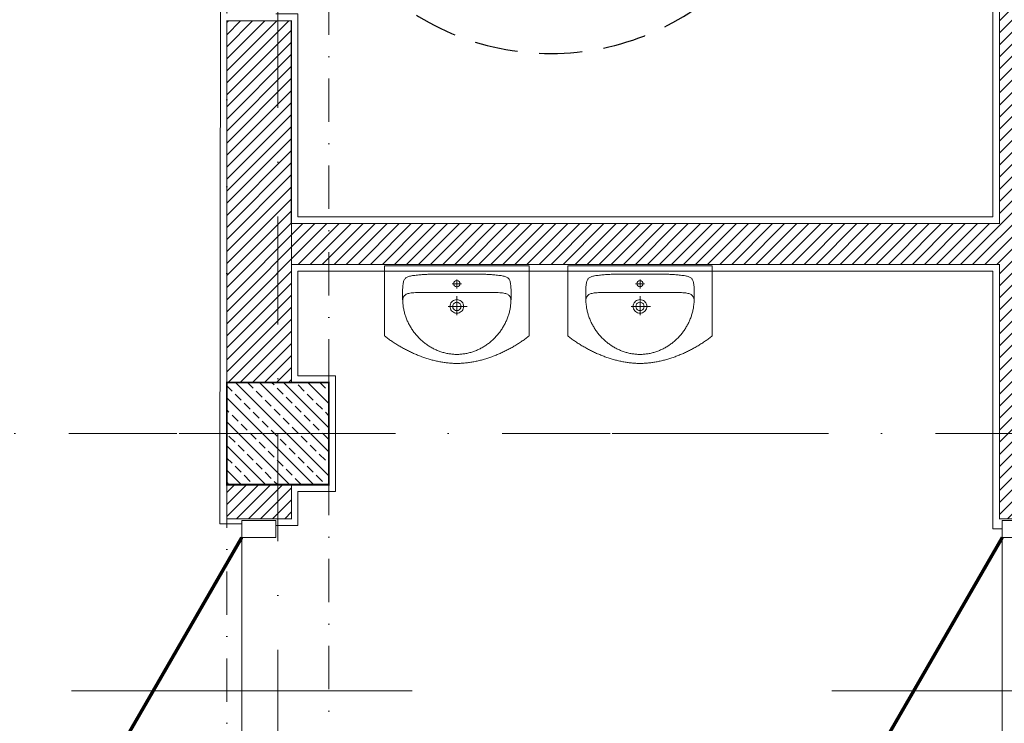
# Model space of a CAD drawing. Extents: x 4615668 to 9294084, y 5331114 to 10688993.
# Tile 22 of 181: x 4652011 to 4652300, y 5336147 to 5336354. Entities that reach past the tile are written whole.
import ezdxf

# ---------------------------------------------------------------- set-up
doc = ezdxf.new("R2010")
doc.units = 0
doc.header["$MEASUREMENT"] = 0
doc.linetypes.add('DASHDOT', pattern=[25.4, 12.7, -6.35, 0, -6.35])
doc.linetypes.add('DASHED', pattern=[19.05, 12.7, -6.35])
for name, color, linetype in [('1', 7, 'Continuous'), ('MEBLE', 41, 'Continuous'), ('sciany', 1, 'Continuous'), ('STOLARKA', 4, 'Continuous')]:
    doc.layers.add(name, color=color, linetype=linetype)
for name, color, linetype, lineweight in [('A_widok', 8, 'Continuous', 0), ('hatch', 253, 'Continuous', 0), ('Osie', 175, 'DASHDOT', 9), ('sciany - mur', 1, 'Continuous', 30), ('tynk', 252, 'Continuous', 5), ('WYPOSAŻENIE', 223, 'Continuous', 9)]:
    doc.layers.add(name, color=color, linetype=linetype, lineweight=lineweight)

# ---------------------------------------------------------------- blocks, each defined once
blk = doc.blocks.new('G$C61CBF25F')
at = {"layer": 'Osie', "lineweight": 0, "ltscale": 2.5}
for p, q in [((855, 0), (855, 1880)), ((1525, 1240), (-5, 1240))]:
    blk.add_line(p, q, dxfattribs=at)
blk = doc.blocks.new('Widok z gory')
at = {"layer": '1', "color": 1}
for p, q in [((2.59, -8.93), (7.1, -7.36)), ((7.1, -7.36), (12.64, -8.12)), ((12.64, -8.12), (13.52, -8.77)), ((-35.54, -10.91), (-35.54, -13.05)), ((-16.25, -10.91), (-35.54, -10.91)), ((-17.02, -8.77), (-30.61, -8.77)), ((-30.61, -8.77), (-30.61, -9.84)), ((-30.61, -9.84), (-16.67, -9.84)), ((-12.43, -20.98), (-16.64, -9.89)), ((-10.7, -9.3), (-3.7, -18.12)), ((0.06, -8.77), (0.88, -8.77)), ((0.88, -8.77), (0.88, -12.2)), ((0.88, -8.77), (2.59, -8.77)), ((2.59, -8.77), (2.59, -11.75)), ((7.95, -11.75), (9.32, -10.34)), ((12.97, -11.05), (7.95, -11.75)), ((22.29, -10.91), (8.77, -10.91)), ((9.32, -10.34), (12.64, -8.77)), ((17.58, -9.84), (10.38, -9.84)), ((12.64, -8.77), (17.58, -8.77)), ((12.85, -11.75), (12.97, -11.05)), ((17.58, -9.84), (17.58, -8.77)), ((22.29, -10.91), (22.29, -13.05)), ((22.29, -10.91), (22.29, -13.05)), ((-35.54, -13.05), (-15.44, -13.05)), ((-15.03, -14.12), (-21.12, -14.12)), ((-21.12, -14.12), (-21.12, -15.46)), ((-8.72, -11.79), (0.92, -12.2)), ((-7.72, -13.05), (22.29, -13.05)), ((-6.87, -14.12), (-2.88, -14.12)), ((-2.88, -13.42), (-2.88, -17.17)), ((-2.88, -13.42), (-2.88, -17.17)), ((-2.88, -13.42), (-2.88, -18.24)), ((-2.88, -13.42), (31.55, -13.42)), ((-2.88, -13.42), (-2.88, -18.24)), ((2.59, -11.75), (0.88, -12.2)), ((2.59, -11.75), (7.67, -13.05)), ((7.67, -13.05), (12.85, -11.75)), ((31.55, -13.42), (31.55, -18.24)), ((71.13, -14.12), (45.66, -14.12)), ((-21.12, -15.46), (-14.52, -15.46)), ((-5.81, -15.46), (-2.88, -15.46)), ((-2.88, -15.3), (-2.88, -18.24)), ((39.65, -26.61), (39.65, -15.46)), ((45.56, -15.46), (71.13, -15.46)), ((57.81, -26.07), (57.81, -15.46)), ((68.52, -15.46), (68.52, -25.15)), ((-2.88, -18.24), (31.55, -18.24)), ((-2.88, -20), (-1.06, -37.25)), ((-13.73, -34.35), (-12.43, -20.98)), ((-2.88, -22.36), (3.87, -29.1)), ((-2.88, -22.36), (6.76, -26.64)), ((6.76, -26.64), (8.9, -40.03)), ((4.62, -30.92), (4.62, -41.31)), ((57.81, -37.95), (57.81, -30.39)), ((68.52, -37.95), (68.52, -30.24)), ((-5.45, -34.74), (-10.27, -33.67)), ((39.65, -34.04), (39.65, -51.51)), ((-2.88, -37.31), (-2.88, -48.23)), ((-2.88, -37.31), (0.34, -41.1)), ((8.9, -40.03), (8.9, -45.51)), ((57.81, -37.95), (68.52, -37.95)), ((57.81, -37.95), (68.52, -37.95)), ((0.34, -41.1), (0.34, -42.77)), ((0.34, -41.1), (0.34, -42.77)), ((0.34, -44.44), (0.34, -42.77)), ((0.34, -44.44), (0.34, -42.77)), ((-2.88, -48.23), (0.34, -44.44)), ((4.62, -54.62), (4.62, -44.23)), ((6.76, -58.9), (8.9, -45.51)), ((-2.88, -65.54), (-1.06, -48.29)), ((57.77, -55.12), (57.77, -47.59)), ((57.77, -47.59), (68.52, -47.59)), ((68.43, -55.55), (68.43, -47.59)), ((-13.73, -51.19), (-12.44, -64.6)), ((-10.27, -51.87), (-5.45, -50.8)), ((-2.88, -63.18), (3.87, -56.44)), ((-2.88, -63.18), (1.8, -58.5)), ((-2.88, -63.18), (6.76, -58.9)), ((-2.88, -63.18), (6.76, -58.9)), ((39.65, -70.08), (39.65, -59.03)), ((57.69, -58.95), (57.55, -71.42)), ((68.52, -70.08), (68.52, -60.42)), ((-12.44, -64.6), (-16.64, -75.65)), ((-10.7, -76.25), (-3.7, -67.42)), ((-2.88, -72.12), (-2.88, -67.3)), ((-2.88, -67.3), (31.55, -67.3)), ((-2.88, -72.12), (-2.88, -67.3)), ((-2.88, -70.24), (-2.88, -67.3)), ((-2.88, -72.12), (-2.88, -68.37)), ((-2.88, -72.12), (-2.88, -68.37)), ((31.55, -72.12), (31.55, -67.3)), ((-21.12, -70.08), (-14.52, -70.08)), ((-21.12, -71.42), (-21.12, -70.08)), ((-15.03, -71.42), (-21.12, -71.42)), ((-6.87, -71.42), (-2.88, -71.42)), ((-5.81, -70.08), (-2.88, -70.08)), ((-2.88, -72.12), (31.55, -72.12)), ((45.56, -70.08), (62.59, -70.08)), ((45.56, -71.42), (58.25, -71.42)), ((57.55, -71.42), (71.18, -71.42)), ((71.18, -70.08), (71.18, -71.42)), ((-35.54, -74.63), (-35.54, -72.49)), ((-35.54, -72.49), (-15.44, -72.49)), ((-16.25, -74.63), (-35.54, -74.63)), ((-8.72, -73.75), (0.92, -73.35)), ((-7.72, -72.49), (22.29, -72.49)), ((0.88, -76.77), (0.88, -73.35)), ((2.59, -73.79), (0.88, -73.35)), ((2.59, -73.79), (7.67, -72.49)), ((2.59, -76.77), (2.59, -73.79)), ((7.67, -72.49), (12.85, -73.79)), ((12.97, -74.49), (7.95, -73.79)), ((7.95, -73.79), (9.32, -75.2)), ((22.29, -74.63), (8.77, -74.63)), ((12.85, -73.79), (12.97, -74.49)), ((22.29, -74.63), (22.29, -72.49)), ((22.29, -74.63), (22.29, -72.49)), ((-30.61, -75.7), (-16.67, -75.7)), ((-30.61, -76.77), (-30.61, -75.7)), ((-17.02, -76.77), (-30.61, -76.77)), ((0.06, -76.77), (0.88, -76.77)), ((0.88, -76.77), (2.59, -76.77)), ((2.59, -76.61), (7.1, -78.18)), ((7.1, -78.18), (12.64, -77.42)), ((9.32, -75.2), (12.64, -76.77)), ((17.58, -75.7), (10.38, -75.7)), ((12.64, -76.77), (17.58, -76.77)), ((12.64, -77.42), (13.52, -76.77)), ((17.58, -75.7), (17.58, -76.77))]:
    blk.add_line(p, q, dxfattribs=at)
for points in [[(-16.67, -9.84), (-16.71, -9.63), (-16.75, -9.43), (-16.78, -9.24), (-16.81, -9.05), (-16.84, -8.88), (-16.86, -8.72), (-16.88, -8.56), (-16.89, -8.41), (-16.9, -8.28), (-16.91, -8.15), (-16.91, -8.03), (-16.9, -7.92), (-16.9, -7.82), (-16.89, -7.73), (-16.87, -7.65), (-16.86, -7.58), (-16.83, -7.52), (-16.8, -7.45), (-16.75, -7.39), (-16.7, -7.33), (-16.64, -7.27), (-16.57, -7.22), (-16.49, -7.16), (-16.4, -7.11), (-16.3, -7.06), (-16.19, -7.01), (-16.07, -6.97), (-15.94, -6.92), (-15.81, -6.88), (-15.66, -6.84), (-15.51, -6.8), (-15.35, -6.77)], [(-15.35, -6.77), (-14.19, -6.82), (-13.06, -6.88), (-11.95, -6.96), (-10.87, -7.04), (-9.82, -7.13), (-8.79, -7.23), (-7.79, -7.34), (-6.81, -7.46), (-5.86, -7.59), (-4.94, -7.73), (-4.04, -7.88), (-3.17, -8.04), (-2.32, -8.21), (-1.5, -8.38), (-0.71, -8.57), (0.06, -8.77)], [(6.76, -26.64), (8.93, -26.33), (11.02, -26.04), (13.03, -25.78), (14.97, -25.56), (16.82, -25.36), (18.6, -25.2), (20.3, -25.06), (21.92, -24.96), (23.46, -24.89), (24.92, -24.85), (26.3, -24.85), (27.61, -24.87), (28.83, -24.92), (29.98, -25.01), (31.05, -25.13), (32.04, -25.27), (32.97, -25.43), (33.84, -25.58), (34.66, -25.72), (35.43, -25.85), (36.15, -25.97), (36.81, -26.08), (37.43, -26.17), (37.99, -26.26), (38.5, -26.34), (38.95, -26.41), (39.36, -26.47), (39.71, -26.52), (40.01, -26.56), (40.26, -26.59), (40.46, -26.6), (40.61, -26.61), (40.73, -26.62), (40.85, -26.64), (40.96, -26.67), (41.08, -26.71), (41.19, -26.76), (41.31, -26.82), (41.42, -26.89), (41.53, -26.97), (41.64, -27.06), (41.75, -27.16), (41.85, -27.27), (41.96, -27.4), (42.06, -27.53), (42.17, -27.67), (42.27, -27.82), (42.37, -27.98), (42.47, -28.15), (42.55, -28.32), (42.63, -28.49), (42.7, -28.67), (42.77, -28.85), (42.82, -29.02), (42.87, -29.21), (42.91, -29.39), (42.93, -29.57), (42.96, -29.76), (42.97, -29.95), (42.97, -30.14), (42.97, -30.34), (42.96, -30.53), (42.93, -30.73), (42.91, -30.93), (42.87, -31.13), (42.82, -31.32), (42.76, -31.5), (42.69, -31.68), (42.62, -31.85), (42.53, -32.01), (42.44, -32.17), (42.33, -32.32), (42.22, -32.46), (42.09, -32.6), (41.96, -32.73), (41.81, -32.86), (41.66, -32.97), (41.5, -33.08), (41.33, -33.19), (41.14, -33.29), (40.96, -33.37), (40.77, -33.46), (40.58, -33.53), (40.38, -33.59), (40.19, -33.64), (39.99, -33.69), (39.79, -33.73), (39.59, -33.75), (39.39, -33.77), (39.19, -33.78), (38.98, -33.79), (38.78, -33.78), (38.57, -33.76), (38.36, -33.74), (38.14, -33.7), (37.93, -33.66), (37.71, -33.62), (37.49, -33.59), (37.26, -33.57), (37.03, -33.56), (36.79, -33.56), (36.54, -33.57), (36.29, -33.59), (36.04, -33.62), (35.78, -33.66), (35.51, -33.71), (35.24, -33.78), (34.96, -33.85), (34.68, -33.93), (34.39, -34.03), (34.1, -34.13), (33.8, -34.25), (33.42, -34.39), (32.89, -34.59), (32.19, -34.84), (31.34, -35.14), (30.34, -35.49), (29.17, -35.9), (27.85, -36.35), (26.37, -36.86), (24.74, -37.42), (22.95, -38.03), (21, -38.69), (18.89, -39.4), (16.63, -40.17), (14.21, -40.98), (11.64, -41.85), (8.9, -42.77)], [(41.57, -26.64), (42.81, -26.33), (44, -26.04), (45.13, -25.78), (46.21, -25.56), (47.23, -25.37), (48.19, -25.21), (49.1, -25.08), (49.96, -24.98), (50.75, -24.91), (51.5, -24.88), (52.18, -24.88), (52.81, -24.91), (53.39, -24.97), (53.91, -25.06), (54.37, -25.18), (54.78, -25.34), (55.16, -25.5), (55.55, -25.64), (55.95, -25.76), (56.37, -25.87), (56.79, -25.95), (57.22, -26.02), (57.65, -26.06), (58.1, -26.09), (58.56, -26.1), (59.02, -26.08), (59.5, -26.05), (59.98, -26), (60.47, -25.93), (60.97, -25.84), (61.48, -25.73), (62, -25.6), (62.52, -25.47), (63.01, -25.35), (63.47, -25.23), (63.91, -25.12), (64.33, -25.02), (64.72, -24.92), (65.09, -24.84), (65.44, -24.76), (65.76, -24.69), (66.06, -24.63), (66.34, -24.58), (66.59, -24.54), (66.82, -24.5), (67.02, -24.47), (67.2, -24.45), (67.36, -24.44), (67.5, -24.44), (67.65, -24.47), (67.8, -24.53), (67.95, -24.61), (68.1, -24.72), (68.25, -24.85), (68.4, -25.01), (68.56, -25.19), (68.71, -25.4), (68.87, -25.64), (69.02, -25.9), (69.18, -26.19), (69.34, -26.5), (69.5, -26.84), (69.66, -27.2), (69.83, -27.59), (69.98, -27.98), (70.11, -28.34), (70.23, -28.67), (70.32, -28.98), (70.39, -29.26), (70.44, -29.51), (70.47, -29.73), (70.48, -29.93), (70.47, -30.1), (70.44, -30.24), (70.39, -30.35), (70.32, -30.43), (70.23, -30.49), (70.11, -30.52), (69.98, -30.53), (69.83, -30.5), (69.66, -30.46), (69.47, -30.42), (69.28, -30.38), (69.07, -30.34), (68.84, -30.3), (68.6, -30.25), (68.35, -30.21), (68.09, -30.16), (67.81, -30.11), (67.52, -30.07), (67.21, -30.02), (66.89, -29.97), (66.56, -29.92), (66.22, -29.87), (65.86, -29.81), (65.48, -29.76), (65.11, -29.71), (64.74, -29.66), (64.37, -29.63), (64.01, -29.6), (63.66, -29.58), (63.31, -29.57), (62.97, -29.56), (62.63, -29.56), (62.3, -29.57), (61.97, -29.59), (61.65, -29.62), (61.33, -29.65), (61.03, -29.69), (60.72, -29.74), (60.42, -29.79), (60.13, -29.85), (59.83, -29.93), (59.52, -30.01), (59.2, -30.1), (58.86, -30.21), (58.51, -30.32), (58.14, -30.44), (57.76, -30.58), (57.36, -30.72), (56.96, -30.88), (56.53, -31.05), (56.1, -31.22), (55.65, -31.41), (55.18, -31.61), (54.7, -31.82), (54.21, -32.04), (53.7, -32.26), (53.18, -32.49), (52.63, -32.68), (52.06, -32.85), (51.47, -32.99), (50.86, -33.1), (50.22, -33.18), (49.57, -33.24), (48.88, -33.27), (48.18, -33.27), (47.46, -33.25), (46.71, -33.2), (45.94, -33.12), (45.15, -33.01), (44.33, -32.88), (43.5, -32.72), (42.64, -32.53)], [(6.76, -58.9), (8.93, -59.22), (11.02, -59.5), (13.03, -59.76), (14.97, -59.99), (16.82, -60.18), (18.6, -60.34), (20.3, -60.48), (21.92, -60.58), (23.46, -60.65), (24.92, -60.69), (26.3, -60.69), (27.61, -60.67), (28.83, -60.62), (29.98, -60.53), (31.05, -60.41), (32.04, -60.27), (32.97, -60.11), (33.84, -59.96), (34.66, -59.82), (35.43, -59.69), (36.15, -59.57), (36.81, -59.47), (37.43, -59.37), (37.99, -59.28), (38.5, -59.2), (38.95, -59.13), (39.36, -59.07), (39.71, -59.02), (40.01, -58.98), (40.26, -58.96), (40.46, -58.94), (40.61, -58.93), (40.73, -58.92), (40.85, -58.9), (40.96, -58.87), (41.08, -58.83), (41.19, -58.78), (41.31, -58.72), (41.42, -58.65), (41.53, -58.57), (41.64, -58.48), (41.75, -58.38), (41.85, -58.27), (41.96, -58.15), (42.06, -58.01), (42.17, -57.87), (42.27, -57.72), (42.37, -57.56), (42.47, -57.39), (42.55, -57.22), (42.63, -57.05), (42.7, -56.87), (42.77, -56.7), (42.82, -56.52), (42.87, -56.34), (42.91, -56.15), (42.93, -55.97), (42.96, -55.78), (42.97, -55.59), (42.97, -55.4), (42.97, -55.21), (42.96, -55.01), (42.93, -54.81), (42.91, -54.61), (42.87, -54.42), (42.82, -54.22), (42.76, -54.04), (42.69, -53.86), (42.62, -53.69), (42.53, -53.53), (42.44, -53.37), (42.33, -53.22), (42.22, -53.08), (42.09, -52.94), (41.96, -52.81), (41.81, -52.68), (41.66, -52.57), (41.5, -52.46), (41.33, -52.35), (41.14, -52.26), (40.96, -52.17), (40.77, -52.09), (40.58, -52.01), (40.38, -51.95), (40.19, -51.9), (39.99, -51.85), (39.79, -51.81), (39.59, -51.79), (39.39, -51.77), (39.19, -51.76), (38.98, -51.76), (38.78, -51.76), (38.57, -51.78), (38.36, -51.8), (38.14, -51.84), (37.93, -51.88), (37.71, -51.92), (37.49, -51.95), (37.26, -51.97), (37.03, -51.98), (36.79, -51.98), (36.54, -51.97), (36.29, -51.95), (36.04, -51.92), (35.78, -51.88), (35.51, -51.83), (35.24, -51.76), (34.96, -51.69), (34.68, -51.61), (34.39, -51.51), (34.1, -51.41), (33.8, -51.29), (33.42, -51.15), (32.89, -50.95), (32.19, -50.7), (31.34, -50.4), (30.34, -50.05), (29.17, -49.64), (27.85, -49.19), (26.37, -48.68), (24.74, -48.12), (22.95, -47.51), (21, -46.85), (18.89, -46.14), (16.63, -45.37), (14.21, -44.56), (11.64, -43.69), (8.9, -42.77)], [(41.45, -58.9), (42.69, -59.22), (43.87, -59.52), (45, -59.78), (46.08, -60.02), (47.1, -60.22), (48.06, -60.38), (48.97, -60.52), (49.82, -60.62), (50.62, -60.7), (51.36, -60.74), (52.05, -60.74), (52.68, -60.72), (53.25, -60.66), (53.77, -60.57), (54.24, -60.45), (54.65, -60.3), (55.03, -60.14), (55.43, -60), (55.83, -59.88), (56.24, -59.78), (56.66, -59.7), (57.09, -59.64), (57.53, -59.6), (57.98, -59.57), (58.43, -59.57), (58.9, -59.59), (59.37, -59.62), (59.86, -59.68), (60.35, -59.75), (60.85, -59.84), (61.36, -59.96), (61.88, -60.09), (62.39, -60.23), (62.88, -60.35), (63.34, -60.48), (63.78, -60.59), (64.2, -60.69), (64.59, -60.79), (64.96, -60.88), (65.31, -60.96), (65.63, -61.03), (65.93, -61.09), (66.2, -61.14), (66.45, -61.19), (66.68, -61.23), (66.88, -61.26), (67.07, -61.28), (67.22, -61.29), (67.37, -61.29), (67.51, -61.26), (67.66, -61.21), (67.81, -61.13), (67.96, -61.02), (68.12, -60.89), (68.27, -60.73), (68.43, -60.55), (68.58, -60.34), (68.74, -60.1), (68.9, -59.84), (69.06, -59.56), (69.22, -59.25), (69.38, -58.91), (69.55, -58.55), (69.71, -58.16), (69.87, -57.77), (70.01, -57.41), (70.12, -57.08), (70.21, -56.77), (70.29, -56.5), (70.34, -56.25), (70.37, -56.02), (70.38, -55.83), (70.38, -55.66), (70.35, -55.52), (70.3, -55.41), (70.23, -55.32), (70.13, -55.26), (70.02, -55.23), (69.89, -55.23), (69.74, -55.25), (69.57, -55.29), (69.38, -55.33), (69.18, -55.37), (68.97, -55.41), (68.75, -55.45), (68.51, -55.49), (68.26, -55.53), (67.99, -55.58), (67.72, -55.62), (67.42, -55.67), (67.12, -55.71), (66.8, -55.76), (66.47, -55.81), (66.12, -55.86), (65.76, -55.91), (65.39, -55.96), (65.01, -56.01), (64.64, -56.05), (64.27, -56.08), (63.91, -56.11), (63.56, -56.12), (63.21, -56.14), (62.87, -56.14), (62.53, -56.13), (62.2, -56.12), (61.87, -56.1), (61.55, -56.07), (61.24, -56.04), (60.93, -56), (60.62, -55.95), (60.33, -55.89), (60.03, -55.82), (59.74, -55.75), (59.43, -55.66), (59.1, -55.57), (58.77, -55.46), (58.41, -55.35), (58.05, -55.22), (57.67, -55.08), (57.27, -54.93), (56.87, -54.78), (56.45, -54.61), (56.01, -54.43), (55.56, -54.24), (55.1, -54.03), (54.62, -53.82), (54.13, -53.6), (53.63, -53.37), (53.1, -53.14), (52.56, -52.94), (51.99, -52.77), (51.4, -52.63), (50.79, -52.51), (50.15, -52.42), (49.49, -52.36), (48.81, -52.32), (48.11, -52.32), (47.39, -52.34), (46.64, -52.38), (45.87, -52.45), (45.07, -52.55), (44.26, -52.68), (43.42, -52.83), (42.56, -53.01)], [(-16.67, -75.7), (-16.71, -75.91), (-16.75, -76.11), (-16.78, -76.31), (-16.81, -76.49), (-16.84, -76.66), (-16.86, -76.83), (-16.88, -76.98), (-16.89, -77.13), (-16.9, -77.26), (-16.91, -77.39), (-16.91, -77.51), (-16.9, -77.62), (-16.9, -77.72), (-16.89, -77.81), (-16.87, -77.89), (-16.86, -77.96), (-16.83, -78.02), (-16.8, -78.09), (-16.75, -78.15), (-16.7, -78.21), (-16.64, -78.27), (-16.57, -78.32), (-16.49, -78.38), (-16.4, -78.43), (-16.3, -78.48), (-16.19, -78.53), (-16.07, -78.57), (-15.94, -78.62), (-15.81, -78.66), (-15.66, -78.7), (-15.51, -78.74), (-15.35, -78.77)], [(-15.35, -78.77), (-14.19, -78.72), (-13.06, -78.66), (-11.95, -78.59), (-10.87, -78.5), (-9.82, -78.41), (-8.79, -78.31), (-7.79, -78.2), (-6.81, -78.08), (-5.86, -77.95), (-4.94, -77.81), (-4.04, -77.66), (-3.17, -77.5), (-2.32, -77.33), (-1.5, -77.16), (-0.71, -76.97), (0.06, -76.77)]]:
    blk.add_lwpolyline(points, dxfattribs=at)
for points in [[(31.55, -14.12), (71.13, -14.12), (71.13, -15.46), (31.55, -15.46)], [(28.12, -70.08), (71.1, -70.08), (71.18, -71.42), (28.12, -71.42)]]:
    blk.add_lwpolyline(points, close=True, dxfattribs=at)
at = {"layer": '1', "color": 1, "linetype": 'DASHED'}
blk.add_circle((17.82, -42.77), 75, dxfattribs=at)
at = {"layer": '1', "color": 1}
for centre, radius, start, end in [((-5.45, -20), 2.57, 0, 90), ((2.05, -30.92), 2.57, 0, 45), ((-10.27, -42.77), 9.1, 90, 270), ((-5.45, -37.31), 2.57, 0, 90), ((-5.45, -48.23), 2.57, 270, 0), ((2.05, -54.62), 2.57, 315, 0), ((-5.45, -65.54), 2.57, 270, 0), ((-5.45, -65.54), 2.57, 270, 0)]:
    blk.add_arc(centre, radius, start, end, dxfattribs=at)
blk = doc.blocks.new('A$C4989192B')
at = {"layer": 'WYPOSAŻENIE', "linetype": 'Continuous'}
for points in [[(84.92, 16.14), (84.92, 57.32), (42.49, 57.32), (0, 57.32), (0, 16.13), (0.49, 15.75), (0.98, 15.37), (1.48, 15), (1.99, 14.63), (2.5, 14.26), (3.01, 13.89), (3.53, 13.53), (4.05, 13.17), (4.57, 12.82), (5.1, 12.46), (5.63, 12.11), (6.17, 11.77), (6.71, 11.42), (7.26, 11.08), (7.8, 10.75), (8.35, 10.42), (8.91, 10.09), (9.47, 9.76), (10.03, 9.44), (10.59, 9.12), (11.16, 8.81), (11.73, 8.5), (12.31, 8.2), (12.88, 7.9), (13.46, 7.6), (14.05, 7.31), (14.63, 7.02), (15.22, 6.74), (15.81, 6.46), (16.4, 6.19), (17, 5.92), (17.6, 5.66), (18.19, 5.4), (18.8, 5.15), (19.4, 4.9), (20.01, 4.65), (20.61, 4.42), (21.22, 4.18), (21.83, 3.96), (22.45, 3.73), (23.06, 3.52), (23.68, 3.31), (24.29, 3.1), (24.91, 2.9), (25.53, 2.71), (26.15, 2.52), (26.78, 2.34), (27.4, 2.17), (28.02, 2), (28.65, 1.84), (29.27, 1.68), (29.9, 1.53), (30.53, 1.39), (31.16, 1.25), (31.78, 1.12), (32.41, 1), (33.04, 0.88), (33.67, 0.77), (34.3, 0.67), (34.93, 0.57), (35.56, 0.48), (36.19, 0.4), (36.82, 0.33), (37.45, 0.26), (38.07, 0.2), (38.7, 0.15), (39.33, 0.11), (39.96, 0.07), (40.58, 0.04), (41.21, 0.02), (41.84, 0.01), (42.46, 0), (42.46, 0), (43.08, 0.01), (43.71, 0.02), (44.33, 0.04), (44.96, 0.07), (45.59, 0.11), (46.22, 0.15), (46.84, 0.2), (47.47, 0.26), (48.1, 0.33), (48.73, 0.4), (49.36, 0.48), (49.99, 0.57), (50.62, 0.67), (51.25, 0.77), (51.88, 0.88), (52.51, 1), (53.14, 1.12), (53.76, 1.25), (54.39, 1.39), (55.02, 1.53), (55.64, 1.68), (56.27, 1.84), (56.9, 2), (57.52, 2.17), (58.14, 2.34), (58.77, 2.52), (59.39, 2.71), (60.01, 2.91), (60.62, 3.1), (61.24, 3.31), (61.86, 3.52), (62.47, 3.74), (63.09, 3.96), (63.7, 4.19), (64.31, 4.42), (64.91, 4.66), (65.52, 4.9), (66.12, 5.15), (66.72, 5.4), (67.32, 5.66), (67.92, 5.92), (68.52, 6.19), (69.11, 6.47), (69.7, 6.74), (70.29, 7.03), (70.87, 7.31), (71.46, 7.61), (72.04, 7.9), (72.61, 8.2), (73.19, 8.51), (73.76, 8.82), (74.33, 9.13), (74.89, 9.45), (75.45, 9.77), (76.01, 10.09), (76.57, 10.42), (77.12, 10.76), (77.66, 11.09), (78.21, 11.43), (78.75, 11.78), (79.29, 12.12), (79.82, 12.47), (80.35, 12.83), (80.87, 13.18), (81.39, 13.54), (81.91, 13.91), (82.42, 14.27), (82.93, 14.64), (83.44, 15.01), (83.94, 15.39), (84.43, 15.76), (84.92, 16.14), (84.92, 16.14)], [(42.46, 5.31), (41.86, 5.31), (41.26, 5.33), (40.66, 5.36), (40.06, 5.41), (39.47, 5.46), (38.87, 5.53), (38.29, 5.61), (37.7, 5.7), (37.12, 5.8), (36.54, 5.92), (35.96, 6.04), (35.38, 6.18), (34.81, 6.33), (34.25, 6.48), (33.68, 6.65), (33.13, 6.83), (32.57, 7.03), (32.02, 7.23), (31.47, 7.44), (30.93, 7.66), (30.39, 7.89), (29.86, 8.13), (29.33, 8.39), (28.8, 8.65), (28.28, 8.92), (27.77, 9.2), (27.26, 9.49), (26.76, 9.79), (26.26, 10.1), (25.76, 10.41), (25.28, 10.74), (24.79, 11.07), (24.32, 11.42), (23.85, 11.77), (23.38, 12.13), (22.93, 12.5), (22.48, 12.87), (22.03, 13.26), (21.59, 13.65), (21.16, 14.05), (20.74, 14.45), (20.32, 14.87), (19.91, 15.29), (19.51, 15.72), (19.11, 16.16), (18.72, 16.6), (18.34, 17.05), (17.97, 17.51), (17.6, 17.97), (17.24, 18.44), (16.89, 18.92), (16.55, 19.4), (16.22, 19.89), (15.9, 20.38), (15.58, 20.88), (15.27, 21.39), (14.97, 21.9), (14.69, 22.42), (14.41, 22.94), (14.13, 23.46), (13.87, 24), (13.62, 24.53), (13.38, 25.08), (13.14, 25.62), (12.92, 26.17), (12.71, 26.73), (12.5, 27.29), (12.31, 27.85), (12.13, 28.42), (11.95, 28.99), (11.79, 29.57), (11.64, 30.15), (11.5, 30.73), (11.37, 31.32), (11.25, 31.91), (11.14, 32.5), (11.04, 33.1), (10.96, 33.7), (10.89, 34.3), (10.82, 34.9), (10.82, 34.9), (10.75, 35.82), (10.69, 36.67), (10.65, 37.45), (10.63, 38.21), (10.62, 38.95), (10.62, 39.7), (10.61, 40.48), (10.61, 40.48), (10.62, 41.54), (10.63, 42.53), (10.65, 43.45), (10.68, 44.3), (10.73, 45.08), (10.79, 45.81), (10.87, 46.47), (10.97, 47.08), (11.08, 47.64), (11.22, 48.15), (11.38, 48.6), (11.57, 49.02), (11.79, 49.39), (12.03, 49.72), (12.31, 50.02), (12.62, 50.28), (12.96, 50.52), (13.34, 50.72), (13.75, 50.9), (14.21, 51.06), (14.7, 51.2), (15.24, 51.32), (15.83, 51.43), (16.46, 51.53), (17.14, 51.63), (17.86, 51.71), (18.64, 51.8), (18.64, 51.8), (19.37, 51.87), (20.08, 51.94), (20.78, 52), (21.48, 52.06), (22.16, 52.11), (22.84, 52.16), (23.52, 52.2), (24.18, 52.24), (24.85, 52.28), (25.5, 52.31), (26.15, 52.33), (26.8, 52.36), (27.45, 52.38), (28.09, 52.39), (28.73, 52.41), (29.36, 52.42), (30, 52.43), (30.63, 52.43), (31.27, 52.44), (31.9, 52.44), (32.54, 52.44), (33.17, 52.44), (33.81, 52.43), (34.45, 52.43), (35.09, 52.43), (35.73, 52.42), (36.38, 52.42), (37.03, 52.41), (37.69, 52.4), (38.35, 52.4), (39.02, 52.39), (39.69, 52.39), (40.37, 52.38), (41.06, 52.38), (41.76, 52.38), (42.46, 52.38), (42.46, 52.38), (43.16, 52.38), (43.86, 52.38), (44.55, 52.38), (45.23, 52.39), (45.9, 52.39), (46.57, 52.4), (47.23, 52.4), (47.89, 52.41), (48.54, 52.42), (49.19, 52.42), (49.83, 52.43), (50.47, 52.43), (51.11, 52.43), (51.75, 52.44), (52.39, 52.44), (53.02, 52.44), (53.65, 52.44), (54.29, 52.43), (54.92, 52.43), (55.56, 52.42), (56.19, 52.41), (56.83, 52.39), (57.47, 52.38), (58.12, 52.36), (58.77, 52.33), (59.42, 52.31), (60.08, 52.28), (60.74, 52.24), (61.41, 52.2), (62.08, 52.16), (62.76, 52.11), (63.45, 52.06), (64.14, 52), (64.84, 51.94), (65.56, 51.87), (66.28, 51.8), (66.28, 51.8), (67.06, 51.71), (67.79, 51.63), (68.46, 51.53), (69.09, 51.43), (69.68, 51.32), (70.22, 51.2), (70.71, 51.06), (71.17, 50.9), (71.59, 50.72), (71.96, 50.52), (72.31, 50.28), (72.61, 50.02), (72.89, 49.72), (73.13, 49.39), (73.35, 49.02), (73.54, 48.6), (73.7, 48.15), (73.84, 47.64), (73.95, 47.08), (74.05, 46.47), (74.13, 45.81), (74.19, 45.08), (74.24, 44.3), (74.27, 43.45), (74.29, 42.53), (74.3, 41.54), (74.31, 40.48), (74.31, 40.48), (74.31, 39.7), (74.3, 38.95), (74.29, 38.21), (74.27, 37.45), (74.23, 36.67), (74.17, 35.82), (74.1, 34.9), (74.04, 34.3), (73.96, 33.7), (73.88, 33.1), (73.78, 32.5), (73.67, 31.91), (73.55, 31.32), (73.42, 30.73), (73.28, 30.15), (73.13, 29.57), (72.97, 28.99), (72.8, 28.42), (72.61, 27.85), (72.42, 27.29), (72.22, 26.73), (72, 26.17), (71.78, 25.62), (71.54, 25.08), (71.3, 24.53), (71.05, 24), (70.79, 23.46), (70.52, 22.94), (70.24, 22.42), (69.95, 21.9), (69.65, 21.39), (69.34, 20.88), (69.02, 20.38), (68.7, 19.89), (68.37, 19.4), (68.03, 18.92), (67.68, 18.44), (67.32, 17.97), (66.95, 17.51), (66.58, 17.05), (66.2, 16.6), (65.81, 16.16), (65.42, 15.72), (65.01, 15.29), (64.6, 14.87), (64.18, 14.45), (63.76, 14.05), (63.33, 13.65), (62.89, 13.26), (62.45, 12.87), (61.99, 12.5), (61.54, 12.13), (61.07, 11.77), (60.6, 11.42), (60.13, 11.07), (59.65, 10.74), (59.16, 10.41), (58.66, 10.1), (58.17, 9.79), (57.66, 9.49), (57.15, 9.2), (56.64, 8.92), (56.12, 8.65), (55.59, 8.39), (55.06, 8.13), (54.53, 7.89), (53.99, 7.66), (53.45, 7.44), (52.9, 7.23), (52.35, 7.03), (51.8, 6.83), (51.24, 6.65), (50.67, 6.48), (50.11, 6.33), (49.54, 6.18), (48.96, 6.04), (48.39, 5.92), (47.81, 5.8), (47.22, 5.7), (46.64, 5.61), (46.05, 5.53), (45.46, 5.46), (44.86, 5.41), (44.26, 5.36), (43.67, 5.33), (43.06, 5.31), (42.46, 5.31), (42.46, 5.31)], [(42.47, 48.66), (43.19, 48.51), (43.78, 48.12), (44.18, 47.52), (44.33, 46.8), (44.18, 46.08), (43.78, 45.49), (43.19, 45.09), (42.47, 44.94), (41.75, 45.09), (41.16, 45.49), (40.76, 46.08), (40.61, 46.8), (40.76, 47.52), (41.16, 48.12), (41.75, 48.51), (42.47, 48.66)], [(10.67, 37.15), (10.73, 37.57), (10.81, 37.97), (10.91, 38.35), (11.03, 38.71), (11.17, 39.04), (11.35, 39.35), (11.56, 39.64), (11.8, 39.9), (12.09, 40.15), (12.42, 40.38), (12.8, 40.59), (13.24, 40.78), (13.73, 40.95), (14.29, 41.1), (14.92, 41.23), (15.61, 41.35), (16.38, 41.45), (17.23, 41.53), (18.16, 41.6), (19.18, 41.65), (20.29, 41.69), (21.5, 41.71), (22.8, 41.71)], [(22.8, 41.71), (42.46, 41.71)], [(62.12, 41.71), (42.46, 41.71)], [(74.26, 37.15), (74.19, 37.57), (74.11, 37.97), (74.01, 38.35), (73.89, 38.71), (73.75, 39.04), (73.57, 39.35), (73.37, 39.64), (73.12, 39.9), (72.83, 40.15), (72.5, 40.38), (72.12, 40.59), (71.68, 40.78), (71.19, 40.95), (70.63, 41.1), (70, 41.23), (69.31, 41.35), (68.54, 41.45), (67.69, 41.53), (66.76, 41.6), (65.74, 41.65), (64.63, 41.69), (63.43, 41.71), (62.12, 41.71)], [(42.46, 37.45), (43.18, 37.38), (43.85, 37.2), (44.47, 36.9), (45.02, 36.51), (45.5, 36.03), (45.9, 35.47), (46.19, 34.85), (46.38, 34.18), (46.44, 33.47), (46.38, 32.75), (46.19, 32.08), (45.9, 31.46), (45.5, 30.9), (45.02, 30.42), (44.47, 30.03), (43.85, 29.73), (43.18, 29.55), (42.46, 29.49), (41.75, 29.55), (41.07, 29.73), (40.45, 30.03), (39.9, 30.42), (39.42, 30.9), (39.03, 31.46), (38.73, 32.08), (38.54, 32.75), (38.48, 33.47), (38.54, 34.18), (38.73, 34.85), (39.03, 35.47), (39.42, 36.03), (39.9, 36.51), (40.45, 36.9), (41.07, 37.2), (41.75, 37.38), (42.46, 37.45)], [(42.46, 35.91), (43.23, 35.78), (43.9, 35.43), (44.43, 34.91), (44.78, 34.24), (44.9, 33.47), (44.78, 32.7), (44.43, 32.03), (43.9, 31.5), (43.23, 31.15), (42.46, 31.02), (41.69, 31.15), (41.02, 31.5), (40.49, 32.03), (40.14, 32.7), (40.02, 33.47), (40.14, 34.24), (40.49, 34.91), (41.02, 35.43), (41.69, 35.78), (42.46, 35.91)]]:
    blk.add_lwpolyline(points, dxfattribs=at)
at = {"layer": 'WYPOSAŻENIE', "linetype": 'DASHDOT'}
for points in [[(39.78, 46.71), (45.15, 46.71)], [(42.46, 44.08), (42.46, 49.29)], [(42.46, 28.26), (42.46, 39.4)], [(47.64, 33.44), (36.31, 33.44)]]:
    blk.add_lwpolyline(points, dxfattribs=at)
blk = doc.blocks.new('G$C8361AC1F')
at = {"layer": 'STOLARKA', "color": 252, "linetype": 'Continuous', "lineweight": 0}
for p, q in [((50, 100), (50, 0)), ((5, 50), (95, 50))]:
    blk.add_line(p, q, dxfattribs=at)
at = {"layer": 'STOLARKA', "color": 252, "linetype": 'Continuous', "lineweight": 0, "const_width": 1}
blk.add_lwpolyline([(95, 50), (15.33, 96)], dxfattribs=at)
at = {"layer": 'STOLARKA', "color": 252, "linetype": 'Continuous', "lineweight": 0}
for points in [[(5, 40), (5, 50), (0, 50), (0, 40)], [(95, 40), (95, 50), (100, 50), (100, 40)]]:
    blk.add_lwpolyline(points, close=True, dxfattribs=at)
blk.add_arc((95, 50), 90, 148.7267, 180, dxfattribs=at)

msp = doc.modelspace()

# ---------------------------------------------------------------- hatches: boundary and pattern name
at = {"layer": 'hatch', "lineweight": 0, "ltscale": 40, "transparency": 33554687}
h = msp.add_hatch(dxfattribs=at)
h.set_pattern_fill('ANSI31', color=256, scale=20)
h.set_pattern_definition([(45, (18685.5151, -10341.5573), (-1.767766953, 1.767766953), [])])
h.paths.add_polyline_path([(4652641.992, 5336772.413), (4652641.992, 5336787.413), (4652231.992, 5336787.413), (4652231.992, 5336772.413), (4652641.992, 5336772.413)], is_closed=False)
h.paths.add_polyline_path([(4652641.992, 5336757.413), (4652641.992, 5336772.413), (4652231.992, 5336772.413), (4652231.992, 5336757.413), (4652641.992, 5336757.413)], is_closed=False)
h.paths.add_polyline_path([(4652298.83, 5336693.78), (4652310.83, 5336693.78), (4652310.83, 5336757.413), (4652298.83, 5336757.413), (4652298.83, 5336693.78)], is_closed=False)
h.paths.add_polyline_path([(4652101.992, 5336772.413), (4652101.992, 5336757.413), (4652141.992, 5336757.413), (4652141.992, 5336772.413), (4652101.992, 5336772.413)], is_closed=False)
h.paths.add_polyline_path([(4652101.992, 5336787.413), (4652101.992, 5336772.413), (4652141.992, 5336772.413), (4652141.992, 5336787.413), (4652101.992, 5336787.413)], is_closed=False)
h.paths.add_polyline_path([(4652051.492, 5336787.416), (4652051.492, 5336772.413), (4652071.992, 5336772.413), (4652071.992, 5336787.416), (4652051.492, 5336787.416)], is_closed=False)
h.paths.add_polyline_path([(4652051.492, 5336757.413), (4652071.992, 5336757.413), (4652071.992, 5336772.413), (4652051.492, 5336772.413), (4652051.492, 5336757.413)], is_closed=False)
h.paths.add_polyline_path([(4652086.992, 5336757.413), (4652071.992, 5336757.413), (4652071.992, 5336693.78), (4652086.992, 5336693.78), (4652086.992, 5336757.413)], is_closed=False)
h.paths.add_polyline_path([(4652090.992, 5336757.413), (4652086.992, 5336757.413), (4652086.992, 5336693.78), (4652090.992, 5336693.78), (4652090.992, 5336757.413)], is_closed=False)
h.paths.add_polyline_path([(4652656.992, 5336738.663), (4652671.992, 5336738.663), (4652671.992, 5336757.413), (4652656.992, 5336757.413), (4652656.992, 5336738.663)], is_closed=False)
h.paths.add_polyline_path([(4652656.992, 5336738.663), (4652656.992, 5336757.413), (4652641.992, 5336757.413), (4652641.992, 5336738.663), (4652656.992, 5336738.663)], is_closed=False)
h.paths.add_polyline_path([(4652656.992, 5336247.413), (4652671.992, 5336247.413), (4652671.992, 5336648.663), (4652656.992, 5336648.663), (4652656.992, 5336247.413)], is_closed=False)
h.paths.add_polyline_path([(4652641.992, 5336247.413), (4652656.992, 5336247.413), (4652656.992, 5336648.663), (4652641.992, 5336648.663), (4652641.992, 5336247.413)], is_closed=False)
h.paths.add_polyline_path([(4652538.414, 5336438.174), (4652538.414, 5336572.28), (4652544.594, 5336572.28), (4652544.594, 5336582.28), (4652522.228, 5336582.28), (4652522.228, 5336572.28), (4652528.625, 5336572.28), (4652528.625, 5336438.174), (4652424.83, 5336438.174), (4652424.83, 5336572.28), (4652431.228, 5336572.28), (4652431.228, 5336582.28), (4652414.83, 5336582.28), (4652414.83, 5336438.174), (4652310.83, 5336438.174), (4652310.83, 5336591.78), (4652298.83, 5336591.78), (4652298.83, 5336582.28), (4652090.992, 5336582.28), (4652090.992, 5336591.78), (4652086.992, 5336591.78), (4652086.992, 5336454.569), (4652090.992, 5336454.569), (4652090.992, 5336570.28), (4652298.83, 5336570.28), (4652298.83, 5336294.069), (4652090.992, 5336294.069), (4652090.992, 5336282.069), (4652298.83, 5336282.069), (4652298.83, 5336232.413), (4652310.83, 5336232.413), (4652310.83, 5336282.069), (4652317.433, 5336282.069), (4652317.433, 5336292.069), (4652310.83, 5336292.069), (4652310.83, 5336426.199), (4652414.83, 5336426.199), (4652414.83, 5336292.069), (4652408.433, 5336292.069), (4652408.433, 5336282.069), (4652431.228, 5336282.069), (4652431.228, 5336292.069), (4652424.83, 5336292.069), (4652424.83, 5336426.199), (4652528.625, 5336426.199), (4652528.625, 5336292.069), (4652522.228, 5336292.069), (4652522.228, 5336282.069), (4652544.594, 5336282.069), (4652544.594, 5336292.069), (4652538.414, 5336292.069), (4652538.414, 5336426.199), (4652641.992, 5336426.199), (4652641.992, 5336438.174), (4652538.414, 5336438.174)], is_closed=False)
h.paths.add_polyline_path([(4652071.992, 5336591.78), (4652071.992, 5336454.569), (4652086.992, 5336454.569), (4652086.992, 5336591.78), (4652071.992, 5336591.78)], is_closed=False)
h.paths.add_polyline_path([(4652086.992, 5336353.569), (4652071.992, 5336353.569), (4652071.992, 5336247.413), (4652086.992, 5336247.413), (4652086.992, 5336353.569)], is_closed=False)
h.paths.add_polyline_path([(4652090.915, 5336353.569), (4652086.992, 5336353.569), (4652086.992, 5336247.413), (4652090.992, 5336247.413), (4652090.992, 5336294.069), (4652090.915, 5336294.069), (4652090.915, 5336353.569)], is_closed=False)
h.paths.add_polyline_path([(4652298.83, 5336232.413), (4652298.83, 5336207.413), (4652310.83, 5336207.413), (4652310.83, 5336232.413), (4652298.83, 5336232.413)], is_closed=False)
h.paths.add_polyline_path([(4652071.992, 5336207.413), (4652086.992, 5336207.413), (4652086.992, 5336217.413), (4652071.992, 5336217.413), (4652071.992, 5336207.413)], is_closed=False)
h.paths.add_polyline_path([(4652086.992, 5336207.413), (4652090.992, 5336207.413), (4652090.992, 5336217.413), (4652086.992, 5336217.413), (4652086.992, 5336207.413)], is_closed=False)
h.paths.add_polyline_path([(4652641.992, 5336197.663), (4652656.992, 5336197.663), (4652656.992, 5336217.413), (4652641.992, 5336217.413), (4652641.992, 5336197.663)], is_closed=False)
h.paths.add_polyline_path([(4652671.992, 5336197.663), (4652671.992, 5336217.413), (4652656.992, 5336217.413), (4652656.992, 5336197.663), (4652671.992, 5336197.663)], is_closed=False)
h = msp.add_hatch(dxfattribs=at)
h.set_pattern_fill('ANSI33', color=256, scale=20, angle=90)
h.set_pattern_definition([(135, (12967.804, -10881.5546), (-3.535533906, -3.535533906), []), (135, (12967.804, -10878.019), (-3.535533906, -3.535533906), [2.5, -1.25])])
h.paths.add_polyline_path([(4652071.992, 5336217.416), (4652101.992, 5336217.416), (4652101.992, 5336247.416), (4652071.992, 5336247.416)])

# ---------------------------------------------------------------- linework, layer by layer
at = {"linetype": 'DASHDOT', "lineweight": 0}
for points in [[(4652071.992, 5336247.416), (4652101.992, 5336247.416), (4652101.992, 5336757.416), (4652071.992, 5336757.416)], [(4652071.992, 5335647.416), (4652101.992, 5335647.416), (4652101.992, 5336217.416), (4652071.992, 5336217.416)]]:
    msp.add_lwpolyline(points, close=True, dxfattribs=at)
at = {"layer": 'Osie', "lineweight": 0, "ltscale": 5}
msp.add_line((4652756.992, 5336232.416), (4651436.838, 5336232.416), dxfattribs=at)
at = {"layer": 'sciany', "ltscale": 40, "const_width": 0.3}
msp.add_lwpolyline([(4652310.83, 5336591.783), (4652298.83, 5336591.783), (4652298.83, 5336582.283), (4652090.992, 5336582.283), (4652090.992, 5336591.783), (4652071.992, 5336591.783), (4652071.992, 5336454.571), (4652090.992, 5336454.571), (4652090.992, 5336570.283), (4652298.83, 5336570.283), (4652298.83, 5336294.071), (4652090.915, 5336294.071)], dxfattribs=at)
at = {"layer": 'sciany', "ltscale": 40}
for points, const_width in [([(4652090.992, 5336353.571), (4652071.992, 5336353.571), (4652071.992, 5336247.416), (4652090.992, 5336247.416)], 0.3), ([(4652071.992, 5336217.416), (4652101.992, 5336217.416), (4652101.992, 5336247.416), (4652071.992, 5336247.416)], 0.5), ([(4652090.992, 5336207.416), (4652090.992, 5336217.416), (4652071.992, 5336217.416), (4652071.992, 5336207.416)], 0.3)]:
    msp.add_lwpolyline(points, close=True, dxfattribs=dict(at, const_width=const_width))
at = {"layer": 'sciany - mur', "lineweight": 0, "ltscale": 40}
for p, q in [((4652090.915, 5336353.571), (4652090.915, 5336294.071)), ((4652298.83, 5336282.071), (4652298.83, 5336270.071))]:
    msp.add_line(p, q, dxfattribs=at)
at = {"layer": 'sciany - mur', "lineweight": 0, "ltscale": 40, "const_width": 0.3}
msp.add_lwpolyline([(4652310.83, 5336207.416), (4652298.83, 5336207.416), (4652298.83, 5336282.071), (4652090.978, 5336282.071), (4652090.983, 5336282.071)], dxfattribs=at)
at = {"layer": 'tynk', "lineweight": 0, "ltscale": 40}
for points in [[(4652070.492, 5336593.783), (4652069.992, 5336205.916), (4652076.415, 5336205.916)], [(4652086.415, 5336452.571), (4652092.915, 5336452.571), (4652092.915, 5336568.283), (4652296.83, 5336568.283), (4652296.83, 5336296.071), (4652092.915, 5336296.071), (4652092.915, 5336355.571), (4652086.415, 5336355.571)], [(4652086.415, 5336205.416), (4652092.915, 5336205.416), (4652092.915, 5336215.39), (4652103.915, 5336215.39), (4652103.915, 5336249.391), (4652092.915, 5336249.391), (4652092.915, 5336280.071), (4652296.83, 5336280.071), (4652296.83, 5336204.416), (4652299.66, 5336204.416)]]:
    msp.add_lwpolyline(points, dxfattribs=at)

# ---------------------------------------------------------------- block references
at = {"lineweight": 0, "ltscale": 40}
msp.add_blockref('G$C61CBF25F', (4651231.992, 5334992.416), dxfattribs=at)
at = {"layer": 'A_widok', "linetype": 'Continuous', "lineweight": 0, "xscale": -1, "rotation": 359.9999999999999}
msp.add_blockref('Widok z gory', (4652185.004, 5336461.756), dxfattribs=at)
at = {"layer": 'MEBLE', "linetype": 'Continuous', "lineweight": 0, "xscale": -0.5, "yscale": 0.5, "zscale": 0.5, "rotation": 359.9999999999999}
for p in [(4652160.772, 5336253.003), (4652214.537, 5336253.003)]:
    msp.add_blockref('A$C4989192B', p, dxfattribs=at)
at = {"layer": 'sciany - mur', "color": 251, "lineweight": 0, "ltscale": 40}
for p, rotation in [((4652126.415, 5336106.916), 90.00000000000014), ((4652349.66, 5336106.916), 89.9999999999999)]:
    msp.add_blockref('G$C8361AC1F', p, dxfattribs=dict(at, rotation=rotation))

doc.saveas('drawing.dxf')
